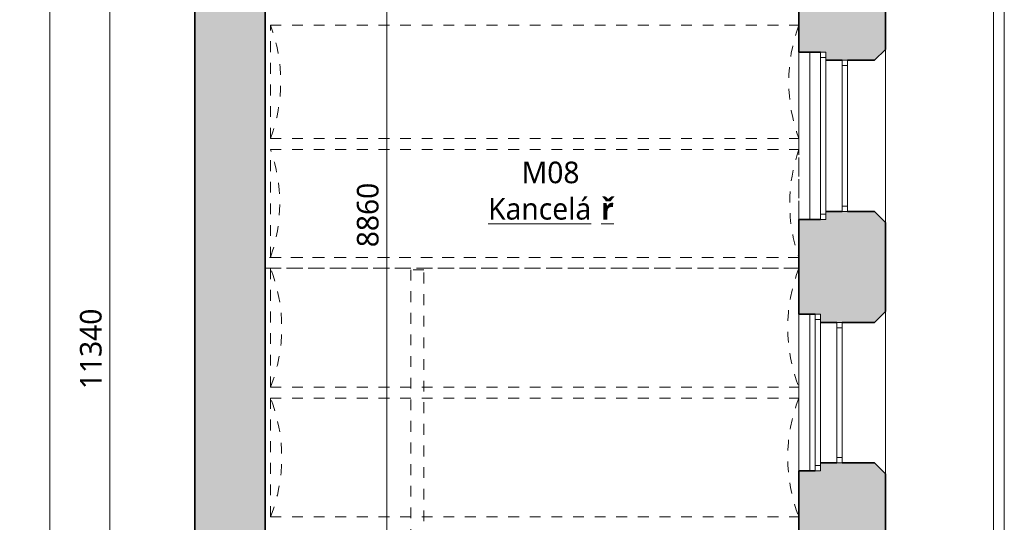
# Model space of a CAD drawing. Header units: metres. Extents: x -2.8 to 41.5, y -3 to 31.1.
# Tile 12 of 21: x -1.9 to 7.3, y 20.7 to 25.3. Entities that reach past the tile are written whole.
import ezdxf

# ---------------------------------------------------------------- set-up
doc = ezdxf.new("R2010")
doc.units = ezdxf.units.M
doc.linetypes.add('AV - Cerch_ 1 tecka 2mm', pattern=[0.004, 0.002, -0.001, 0, -0.001])
doc.layers.add('AV-KOTY', color=5, linetype='Continuous', lineweight=13, true_color=0x0000ff)
doc.layers.add('AV-MISTNOSTI', color=5, linetype='Continuous', lineweight=5, true_color=0x0000ff)
for name, color, linetype, lineweight in [('AV-KOTY-100', 7, 'Continuous', 5), ('AV-SRAFY', 7, 'Continuous', 35), ('AV-STAVBA', 7, 'Continuous', 18)]:
    doc.layers.add(name, color=color, linetype=linetype, lineweight=lineweight)
doc.styles.add('Trebuchet MS', font='trebuc.ttf', dxfattribs={"height": 0.2})
doc.styles.add('Trebuchet MS_B', font='trebuc.ttf', dxfattribs={"height": 0.2})
doc.dimstyles.new('2_mm_-_O_-_Blue_-_mm_-_zaokrouhlena', dxfattribs={"dimscale": 0.3048, "dimtxt": 0.20619, "dimasz": 0.590551, "dimexe": 0.393701, "dimexo": 0.0625, "dimgap": 0.065617, "dimtad": 1, "dimdec": 0, "dimlfac": 1000, "dimrnd": 10, "dimzin": 0, "dimdsep": 46, "dimtxsty": 'Trebuchet MS', "dimblk1": 'OBLIQUE', "dimblk2": 'OBLIQUE', "dimsah": 1, "dimcen": 0.09, "dimazin": 0, "dimtfac": 1, "dimtdec": 4, "dimtix": 1, "dimtmove": 0, "dimatfit": 3, "dimfxl": 0.984252, "dimfxlon": 1, "dimtvp": 1, "dimtfill": 1, "dimtolj": 1, "dimtzin": 0, "dimarcsym": 2})

# ---------------------------------------------------------------- blocks, each defined once
blk = doc.blocks.new('WI_2_dvojité_se 2 příčlemi - 1300x1500-1265674-1NP mezipatro')
at = {"layer": 'AV-STAVBA', "linetype": 'AV - Cerch_ 1 tecka 2mm', "lineweight": 13}
for p, q in [((0.725, 0.4), (-0.725, 0.4)), ((0.65, 0.4), (-0.65, 0.4)), ((-0.65, 0.4), (0.65, 0.4)), ((0.725, -0.4), (-0.725, -0.4)), ((-0.725, -0.4), (0.725, -0.4)), ((0.65, -0.4), (-0.65, -0.4))]:
    blk.add_line(p, q, dxfattribs=at)
at = {"layer": 'AV-STAVBA'}
for p, q in [((-0.65, 0), (0.65, 0)), ((-0.65, -0.05), (-0.65, 0)), ((-0.65, 0), (0.65, 0)), ((-0.65, 0), (-0.65, -0.05)), ((-0.6, -0.05), (-0.6, 0)), ((0.6, -0.05), (0.6, 0)), ((0.65, -0.05), (0.65, 0)), ((-0.65, -0.05), (0.65, -0.05)), ((0.65, -0.05), (-0.65, -0.05)), ((0.65, 0), (0.65, -0.05)), ((-0.725, -0.2), (0.725, -0.2)), ((-0.725, -0.2), (-0.725, -0.25)), ((-0.725, -0.2), (0.725, -0.2)), ((-0.725, -0.2), (-0.725, -0.25)), ((-0.725, -0.25), (0.725, -0.25)), ((-0.725, -0.25), (0.725, -0.25)), ((-0.675, -0.2), (-0.675, -0.25)), ((0.675, -0.2), (0.675, -0.25)), ((0.725, -0.2), (0.725, -0.25)), ((0.725, -0.2), (0.725, -0.25))]:
    blk.add_line(p, q, dxfattribs=at)
blk = doc.blocks.new('WI_2_dvojité_se 2 příčlemi - 1400x1500-1265677-1NP mezipatro')
at = {"layer": 'AV-STAVBA', "linetype": 'AV - Cerch_ 1 tecka 2mm', "lineweight": 13}
for p, q in [((0.775, 0.4), (-0.775, 0.4)), ((0.7, 0.4), (-0.7, 0.4)), ((-0.7, 0.4), (0.7, 0.4)), ((0.775, -0.4), (-0.775, -0.4)), ((-0.775, -0.4), (0.775, -0.4)), ((0.7, -0.4), (-0.7, -0.4))]:
    blk.add_line(p, q, dxfattribs=at)
at = {"layer": 'AV-STAVBA'}
for p, q in [((-0.7, 0.05), (0.7, 0.05)), ((-0.7, 0), (-0.7, 0.05)), ((-0.7, 0.05), (0.7, 0.05)), ((-0.7, 0.05), (-0.7, 0)), ((-0.7, 0), (0.7, 0)), ((0.7, 0), (-0.7, 0)), ((-0.65, 0), (-0.65, 0.05)), ((0.65, 0), (0.65, 0.05)), ((0.7, 0), (0.7, 0.05)), ((0.7, 0.05), (0.7, 0)), ((-0.775, -0.15), (0.775, -0.15)), ((-0.775, -0.15), (-0.775, -0.2)), ((-0.775, -0.15), (0.775, -0.15)), ((-0.775, -0.15), (-0.775, -0.2)), ((-0.725, -0.15), (-0.725, -0.2)), ((0.725, -0.15), (0.725, -0.2)), ((0.775, -0.15), (0.775, -0.2)), ((0.775, -0.15), (0.775, -0.2)), ((-0.775, -0.2), (0.775, -0.2)), ((-0.775, -0.2), (0.775, -0.2))]:
    blk.add_line(p, q, dxfattribs=at)
blk = doc.blocks.new('GM_Nika_obdélníková - 1450x650-1232970-1NP mezipatro')
at = {"layer": 'AV-STAVBA', "linetype": 'AV - Cerch_ 1 tecka 2mm'}
blk.add_line((-0.725, 0.4), (0.725, 0.4), dxfattribs=at)
blk = doc.blocks.new('GM_Nika_obdélníková - 1550x650-1232519-1NP mezipatro')
at = {"layer": 'AV-STAVBA', "linetype": 'AV - Cerch_ 1 tecka 2mm'}
blk.add_line((-0.775, 0.4), (0.775, 0.4), dxfattribs=at)
blk = doc.blocks.new('GM_Void_valená klenba - GM_Void_valená klenba-1524310-1NP mezipatro')
at = {"layer": 'AV-STAVBA', "linetype": 'AV - Cerch_ 1 tecka 2mm', "lineweight": 13}
for p, q in [((-0.55, 2.42), (-0.55, -2.47)), ((-0.55, 2.42), (0.55, 2.42)), ((0.55, 2.42), (0.55, -2.47)), ((-0.55, -2.47), (0.55, -2.47))]:
    blk.add_line(p, q, dxfattribs=at)
for centre, start, end in [((0, 3.8155), 248.48981, 291.51019), ((0, -3.8655), 68.48981, 111.51019)]:
    blk.add_arc(centre, 1.5, start, end, dxfattribs=at)
blk = doc.blocks.new('GM_Void_valená klenba - GM_Void_valená klenba-1524309-1NP mezipatro')
at = {"layer": 'AV-STAVBA', "linetype": 'AV - Cerch_ 1 tecka 2mm', "lineweight": 13}
for p, q in [((-0.5, 2.42), (-0.5, -2.47)), ((-0.5, 2.42), (0.5, 2.42)), ((0.5, 2.42), (0.5, -2.47)), ((-0.5, -2.47), (0.5, -2.47))]:
    blk.add_line(p, q, dxfattribs=at)
for centre, start, end in [((0, 3.8342), 250.52878, 289.47122), ((0, -3.8842), 70.52878, 109.47122)]:
    blk.add_arc(centre, 1.5, start, end, dxfattribs=at)
blk = doc.blocks.new('GM_Void_valená klenba - GM_Void_valená klenba-1524308-1NP mezipatro')
at = {"layer": 'AV-STAVBA', "linetype": 'AV - Cerch_ 1 tecka 2mm', "lineweight": 13}
for p, q in [((-0.525, 2.42), (-0.525, -2.47)), ((-0.525, 2.42), (0.525, 2.42)), ((0.525, 2.42), (0.525, -2.47)), ((-0.525, -2.47), (0.525, -2.47))]:
    blk.add_line(p, q, dxfattribs=at)
for centre, start, end in [((0, 3.8251), 249.51268, 290.48732), ((0, -3.8751), 69.51268, 110.48732)]:
    blk.add_arc(centre, 1.5, start, end, dxfattribs=at)
blk = doc.blocks.new('SFR_Trám_obdelník - 120_160-1383808-1NP mezipatro')
at = {"layer": 'AV-STAVBA', "linetype": 'AV - Cerch_ 1 tecka 2mm', "lineweight": 13}
for p, q in [((-1.97, 0.06), (-1.97, -0.06)), ((1.9573, 0.06), (-1.97, 0.06)), ((1.9573, -0.06), (1.9573, 0.06)), ((-1.97, -0.06), (1.9573, -0.06))]:
    blk.add_line(p, q, dxfattribs=at)
blk = doc.blocks.new('SFR_Trám_obdelník - 100_160-1383807-1NP mezipatro')
at = {"layer": 'AV-STAVBA', "linetype": 'AV - Cerch_ 1 tecka 2mm', "lineweight": 13}
for p, q in [((-2.47, 0.05), (-2.47, -0.05)), ((2.47, 0.05), (-2.47, 0.05)), ((2.47, -0.05), (2.47, 0.05)), ((-2.47, -0.05), (2.47, -0.05))]:
    blk.add_line(p, q, dxfattribs=at)
blk = doc.blocks.new('DIMBLOCK39-1NP mezipatro')
at = {"layer": 'AV-KOTY-100', "color": 5, "true_color": 0x0000ff}
for p, q in [((-1.0221, 27.9456), (-1.1121, 28.0356)), ((-1.0221, 27.9456), (-1.1421, 27.9456)), ((-1.0221, 16.6082), (-1.0221, 27.9456)), ((-1.0221, 27.9456), (-0.9321, 27.8556)), ((-1.0221, 27.9456), (-0.7221, 27.9456)), ((-1.0221, 16.6082), (-1.1121, 16.6982)), ((-1.0221, 16.6082), (-1.1421, 16.6082)), ((-1.0221, 16.6082), (-0.9321, 16.5182)), ((-1.0221, 16.6082), (-0.7221, 16.6082))]:
    blk.add_line(p, q, dxfattribs=at)
at = {"layer": 'AV-KOTY-100', "color": 0, "insert": (-1.298, 21.91), "char_height": 0.2, "width": 0.880677, "attachment_point": 1, "rotation": 90, "line_spacing_factor": 1.048425, "style": 'Trebuchet MS', "bg_fill": 3, "box_fill_scale": 1.25, "bg_fill_color": 256, "bg_fill_true_color": 13158600, "bg_fill_transparency": 0}
blk.add_mtext('11340', dxfattribs=at)
blk = doc.blocks.new('_Oblique')
at = {"color": 0, "linetype": 'ByBlock', "lineweight": -2}
blk.add_line((-0.5, -0.5), (0.5, 0.5), dxfattribs=at)
blk = doc.blocks.new('DIMBLOCK40-1NP mezipatro')
at = {"layer": 'AV-KOTY-100', "color": 5, "true_color": 0x0000ff}
for p, q in [((-1.5759, 27.9456), (-1.6659, 28.0356)), ((-1.5759, 27.9456), (-1.6959, 27.9456)), ((-1.5759, 0.0682), (-1.5759, 27.9456)), ((-1.5759, 27.9456), (-1.4859, 27.8556)), ((-1.5759, 27.9456), (-1.2759, 27.9456)), ((-1.5759, 0.0682), (-1.6659, 0.1582)), ((-1.5759, 0.0682), (-1.6959, 0.0682)), ((-1.5759, 0.0682), (-1.4859, -0.0218)), ((-1.5759, 0.0682), (-1.2759, 0.0682))]:
    blk.add_line(p, q, dxfattribs=at)
at = {"layer": 'AV-KOTY-100', "color": 0, "insert": (-1.8518, 13.64), "char_height": 0.2, "width": 0.880677, "attachment_point": 1, "rotation": 90, "line_spacing_factor": 1.048425, "style": 'Trebuchet MS', "bg_fill": 3, "box_fill_scale": 1.25, "bg_fill_color": 256, "bg_fill_true_color": 13158600, "bg_fill_transparency": 0}
blk.add_mtext('27880', dxfattribs=at)
blk = doc.blocks.new('DIMBLOCK41-1NP mezipatro')
at = {"layer": 'AV-KOTY-100', "color": 5, "true_color": 0x0000ff}
for p, q in [((1.5407, 27.9456), (1.4507, 28.0356)), ((1.5407, 27.9456), (1.4207, 27.9456)), ((1.5407, 27.9456), (1.5407, 19.0882)), ((1.5407, 27.9456), (1.6307, 27.8556)), ((1.5407, 27.9456), (1.8407, 27.9456)), ((1.5407, 19.0882), (1.4507, 19.1782)), ((1.5407, 19.0882), (1.4207, 19.0882)), ((1.5407, 19.0882), (1.6307, 18.9982)), ((1.5407, 19.0882), (1.8407, 19.0882))]:
    blk.add_line(p, q, dxfattribs=at)
at = {"layer": 'AV-KOTY-100', "color": 0, "insert": (1.2647, 23.2234), "char_height": 0.2, "width": 0.704541, "attachment_point": 1, "rotation": 90, "line_spacing_factor": 1.048425, "style": 'Trebuchet MS', "bg_fill": 3, "box_fill_scale": 1.25, "bg_fill_color": 256, "bg_fill_true_color": 13158600, "bg_fill_transparency": 0}
blk.add_mtext('8860', dxfattribs=at)

msp = doc.modelspace()

# ---------------------------------------------------------------- hatches: boundary and pattern name
at = {"layer": 'AV-SRAFY', "lineweight": 18}
h = msp.add_hatch(color=256, dxfattribs=at)
h.paths.add_polyline_path([(5.5648, 18.4082), (6.1548, 18.4082), (6.1548, 18.7182), (6.0548, 18.8182), (5.5648, 18.8182), (5.5648, 18.7432), (5.3548, 18.7432), (5.3548, 18.4082), (5.5148, 18.4082)])
h.paths.add_polyline_path([(5.7748, 20.2182), (6.0548, 20.2182), (6.1548, 20.3182), (6.1548, 21.1282), (6.0548, 21.2282), (5.5548, 21.2282), (5.5548, 21.1532), (5.3548, 21.1532), (5.3548, 20.2932), (5.5648, 20.2932), (5.5648, 20.2182), (5.7248, 20.2182)])
h.paths.add_polyline_path([(5.7048, 22.5282), (6.0548, 22.5282), (6.1548, 22.6282), (6.1548, 23.4532), (6.0548, 23.5532), (5.6048, 23.5532), (5.6048, 23.4782), (5.3548, 23.4782), (5.3548, 22.6032), (5.5548, 22.6032), (5.5548, 22.5282)])
h.paths.add_polyline_path([(5.7548, 24.9532), (6.0548, 24.9532), (6.1548, 25.0532), (6.1548, 26.4782), (6.0548, 26.5782), (5.6048, 26.5782), (5.6048, 26.5032), (5.3548, 26.5032), (5.3548, 25.0282), (5.6048, 25.0282), (5.6048, 24.9532)])
h.paths.add_polyline_path([(6.0548, 27.4782), (6.1548, 27.5782), (6.1548, 27.9456), (5.3548, 27.9456), (5.3548, 27.5532), (5.6048, 27.5532), (5.6048, 27.4782), (5.8048, 27.4782)])
at = {"layer": 'AV-SRAFY', "lineweight": 5}
h = msp.add_hatch(color=256, dxfattribs=at)
h.paths.add_polyline_path([(0.3148, 14.2232), (0.4148, 14.2232), (0.4148, 15.0856), (-0.2352, 15.0856), (-0.2352, 14.2232)])
h.paths.add_polyline_path([(-0.2352, 16.7738), (0.4148, 16.7738), (0.4148, 26.6382), (-0.2352, 26.6382), (-0.2352, 17.9594)])

# ---------------------------------------------------------------- linework, layer by layer
at = {"layer": 'AV-STAVBA', "lineweight": 35}
for p, q in [((-0.2352, 27.9456), (-0.2352, 16.6082)), ((0.4148, 26.6382), (0.4148, 19.0882)), ((5.3548, 26.5032), (5.3548, 25.0282)), ((6.1548, 25.0532), (6.1548, 26.4782)), ((6.0548, 24.9532), (6.1548, 25.0532)), ((5.3548, 25.0282), (5.5548, 25.0282)), ((5.6048, 24.9532), (5.7548, 24.9532)), ((5.8048, 24.9532), (6.0548, 24.9532)), ((5.7548, 23.5532), (5.6048, 23.5532)), ((6.0548, 23.5532), (5.8048, 23.5532)), ((6.1548, 23.4532), (6.0548, 23.5532)), ((5.5548, 23.4782), (5.3548, 23.4782)), ((5.3548, 23.4782), (5.3548, 22.6032)), ((6.1548, 22.6282), (6.1548, 23.4532)), ((5.3548, 22.6032), (5.5048, 22.6032)), ((6.0548, 22.5282), (6.1548, 22.6282)), ((5.5548, 22.5282), (5.7048, 22.5282)), ((5.7548, 22.5282), (6.0548, 22.5282)), ((5.7048, 21.2282), (5.5548, 21.2282)), ((6.0548, 21.2282), (5.7548, 21.2282)), ((6.1548, 21.1282), (6.0548, 21.2282)), ((5.5048, 21.1532), (5.3548, 21.1532)), ((5.3548, 21.1532), (5.3548, 20.2932)), ((6.1548, 20.3182), (6.1548, 21.1282))]:
    msp.add_line(p, q, dxfattribs=at)
at = {"layer": 'AV-STAVBA'}
for p, q in [((7.1548, 14.8907), (7.1548, 27.8756)), ((7.2548, 27.8756), (7.2548, 14.8907)), ((6.1548, 25.0532), (6.1548, 23.4532)), ((5.4548, 25.0282), (5.4548, 23.4782)), ((5.4548, 22.6032), (5.4548, 21.1532)), ((6.1548, 22.6282), (6.1548, 21.1282))]:
    msp.add_line(p, q, dxfattribs=at)

# ---------------------------------------------------------------- block references
at = {"layer": 'AV-STAVBA', "linetype": 'AV - Cerch_ 1 tecka 2mm', "lineweight": 13}
for name, p, rotation in [('GM_Void_valená klenba - GM_Void_valená klenba-1524308-1NP mezipatro', (2.8848, 24.7532), 89.9999999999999), ('WI_2_dvojité_se 2 příčlemi - 1400x1500-1265677-1NP mezipatro', (5.7548, 24.2532), 269.9999999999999), ('GM_Void_valená klenba - GM_Void_valená klenba-1524309-1NP mezipatro', (2.8848, 23.6282), 89.9999999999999), ('SFR_Trám_obdelník - 100_160-1383807-1NP mezipatro', (2.8848, 23.0782), 180), ('GM_Void_valená klenba - GM_Void_valená klenba-1524310-1NP mezipatro', (2.8848, 22.4782), 89.9999999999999), ('SFR_Trám_obdelník - 120_160-1383808-1NP mezipatro', (1.8248, 21.0582), 89.99999999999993), ('WI_2_dvojité_se 2 příčlemi - 1300x1500-1265674-1NP mezipatro', (5.7548, 21.8782), 269.9999999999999), ('GM_Void_valená klenba - GM_Void_valená klenba-1524310-1NP mezipatro', (2.8848, 21.2782), 89.9999999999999)]:
    msp.add_blockref(name, p, dxfattribs=dict(at, rotation=rotation))
at = {"layer": 'AV-STAVBA', "rotation": 89.99999999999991}
for name, p in [('GM_Nika_obdélníková - 1550x650-1232519-1NP mezipatro', (5.7548, 24.2532)), ('GM_Nika_obdélníková - 1450x650-1232970-1NP mezipatro', (5.7548, 21.8782))]:
    msp.add_blockref(name, p, dxfattribs=at)

# ---------------------------------------------------------------- texts
at = {"layer": 'AV-MISTNOSTI', "char_height": 0.2, "attachment_point": 1, "style": 'Trebuchet MS_B'}
for s, insert, width in [('M08', (2.7899, 24.0151), 0.657384), ('\\LKancelá', (2.4789, 23.6788), 1.266666), ('\\L\\fTrebuchet MS|b1|i0|c238|p34|;\\Lř', (3.524, 23.6788), 0.144304)]:
    msp.add_mtext(s, dxfattribs=dict(at, insert=insert, width=width))

# ---------------------------------------------------------------- dimensions: what is measured, and where the dimension line sits
at = {"layer": 'AV-KOTY', "lineweight": 5}
dim = msp.add_linear_dim(base=(-1.0221, 27.9456), p1=(-0.7221, 16.6082), p2=(-0.7221, 27.9456), angle=90, dimstyle='2_mm_-_O_-_Blue_-_mm_-_zaokrouhlena', override={"dimpost": '<>', "dimfxl": 11.337414}, dxfattribs=at)
dim.commit()
dim.dimension.update_dxf_attribs({"geometry": 'DIMBLOCK39-1NP mezipatro', "text_midpoint": (-1.1439, 22.2769)})

# ---------------------------------------------------------------- next in the draw order: dimensions: what is measured, and where the dimension line sits
for base, p1, p2, override, picture, middle in [((-1.5759, 27.9456), (-1.2759, 0.0682), (-1.2759, 27.9456), {"dimpost": '<>', "dimfxl": 27.877414}, 'DIMBLOCK40-1NP mezipatro', (-1.6976, 14.0069)), ((1.5407, 19.0882), (1.8407, 27.9456), (1.8407, 19.0882), {"dimpost": '<>', "dimfxl": 8.857414}, 'DIMBLOCK41-1NP mezipatro', (1.4186, 23.5169))]:
    dim = msp.add_linear_dim(base=base, p1=p1, p2=p2, angle=90, dimstyle='2_mm_-_O_-_Blue_-_mm_-_zaokrouhlena', override=override, dxfattribs=at)
    dim.commit()
    dim.dimension.update_dxf_attribs({"geometry": picture, "text_midpoint": middle})

doc.saveas('drawing.dxf')
